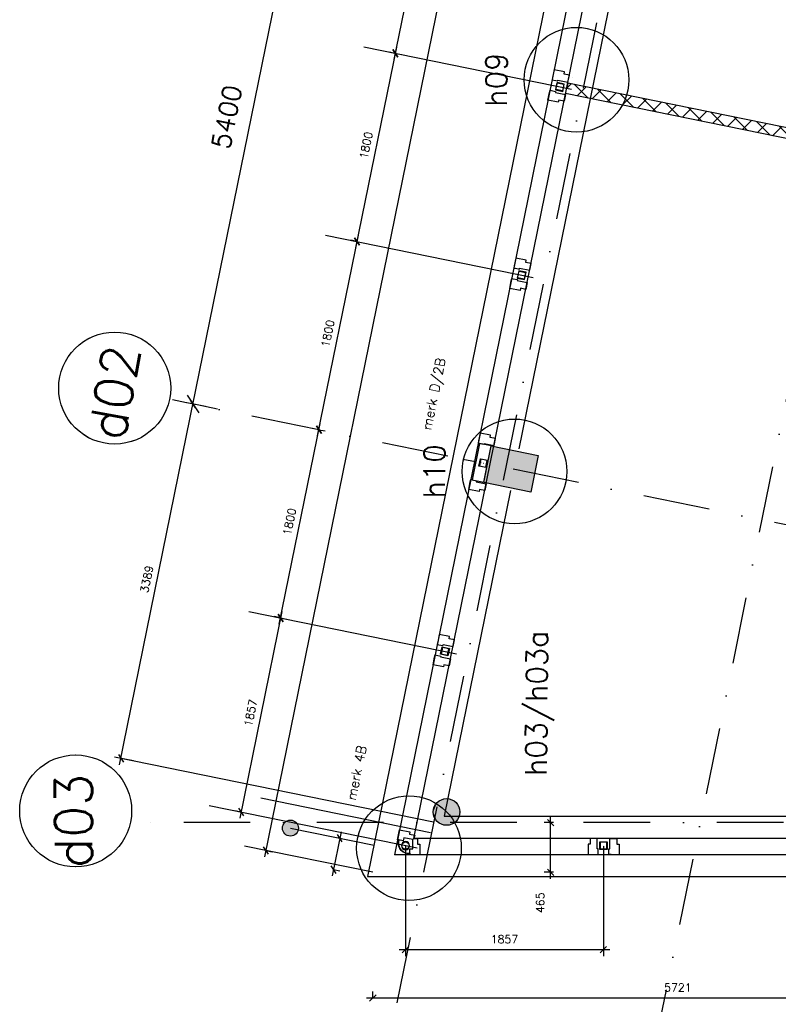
# Model space of a CAD drawing. Extents: x -33344 to 2055880, y -64816 to 121260.
# Tile 4 of 132: x 4030 to 11144, y -2225 to 7003. Entities that reach past the tile are written whole.
import ezdxf
from ezdxf.enums import TextEntityAlignment as Align

# ---------------------------------------------------------------- set-up
doc = ezdxf.new("R2010")
doc.units = 0
doc.header["$LTSCALE"] = 50
doc.header["$MEASUREMENT"] = 0
doc.header["$PDMODE"] = 3
doc.header["$PDSIZE"] = 0.1
doc.linetypes.add('DASHED', pattern=[0.75, 0.5, -0.25])
doc.linetypes.add('STRAM_0WT$1$DASHDOT', pattern=[25, 12.5, -6.25, 0, -6.25])
doc.layers.get('0').update_dxf_attribs({"linetype": 'CONTINUOUS'})
doc.layers.get('DEFPOINTS').update_dxf_attribs({"linetype": 'CONTINUOUS'})
for name, color, linetype in [('_DETAILNUMMERS', 4, 'CONTINUOUS'), ('_DETAILNUMMERSTEKST', 4, 'CONTINUOUS'), ('A--A22--_F123-', 9, 'CONTINUOUS'), ('A--A28--_F-2--', 7, 'CONTINUOUS'), ('A--A28--_F12--', 7, 'CONTINUOUS'), ('A--A28--_F123-', 9, 'CONTINUOUS'), ('A--L$7A1-_STRAMIEN', 1, 'CONTINUOUS'), ('A--L$7A3-_STRAMIEN', 3, 'CONTINUOUS'), ('A--L21--', 3, 'CONTINUOUS'), ('A--L21A2_ISOLATIE', 1, 'CONTINUOUS'), ('A--L21A3_BUITENWAND', 3, 'CONTINUOUS'), ('A--L22--', 3, 'CONTINUOUS'), ('A--L22--_F-2--', 7, 'CONTINUOUS'), ('A--L28--', 7, 'CONTINUOUS'), ('A--L28--_F-2--', 7, 'CONTINUOUS'), ('A--L28--_F12--', 7, 'CONTINUOUS'), ('A--L31--', 2, 'CONTINUOUS'), ('A--L31--_F123-', 7, 'CONTINUOUS'), ('A--M$1A-_F123-', 1, 'CONTINUOUS'), ('A--M1$A-_F123-', 1, 'CONTINUOUS'), ('STRAM_0WT$0$A--L$7A-_STRA0', 1, 'STRAM_0WT$1$DASHDOT'), ('STRAM_0WT$0$A--L$7A1-_STR0', 1, 'CONTINUOUS'), ('STRAM_0WT$0$A--L$7A3-_STR0', 3, 'CONTINUOUS'), ('STRAM_0WT$1$A--M$1A-_F123-', 1, 'CONTINUOUS'), ('TEKSTKOZIJNMERK', 2, 'CONTINUOUS'), ('X--LR---_CP', 7, 'CONTINUOUS'), ('XREF', 7, 'CONTINUOUS')]:
    doc.layers.add(name, color=color, linetype=linetype)
doc.styles.add('ALFA-0_25', font='ROMANS')
doc.styles.add('B-01', font='SIMPLEX.SHX', dxfattribs={"width": 0.8, "height": 4.5})
doc.styles.add('HIEMSTRA', font='romans.shx')
doc.styles.add('STRAM_0WT$1$HIEMSTRA', font='romans.shx')
doc.dimstyles.new('1OP2', dxfattribs={"dimscale": 30, "dimtxt": 2.5, "dimasz": 2, "dimexe": 2, "dimexo": 0, "dimgap": 2, "dimtad": 1, "dimdec": 0, "dimzin": 0, "dimtxsty": 'HIEMSTRA', "dimblk1": 'OBLIQUE', "dimblk2": 'OBLIQUE', "dimsah": 1, "dimcen": -3, "dimdle": 2, "dimclrd": 2, "dimclre": 2, "dimclrt": 3, "dimazin": 3, "dimtfac": 1, "dimtdec": 0, "dimtofl": 0, "dimtmove": 0, "dimatfit": 3, "dimtvp": 0.833333, "dimtolj": 1, "dimtzin": 0})
doc.dimstyles.new('STANDARD$0', dxfattribs={"dimscale": 30, "dimtxt": 2.5, "dimasz": 2, "dimexe": 2, "dimexo": 0, "dimgap": 2, "dimtad": 1, "dimdec": 0, "dimzin": 0, "dimtxsty": 'ALFA-0_25', "dimblk1": 'OBLIQUE', "dimblk2": 'OBLIQUE', "dimsah": 1, "dimcen": -3, "dimdle": 2, "dimclrd": 1, "dimclre": 1, "dimclrt": 2, "dimazin": 3, "dimtfac": 0.666667, "dimtofl": 0, "dimtmove": 0, "dimatfit": 3, "dimtvp": 0.833333, "dimtolj": 1, "dimtzin": 0})
doc.dimstyles.new('STRAM_0WT$0$STANDARD', dxfattribs={"dimscale": 70, "dimtxt": 2.5, "dimasz": 2, "dimexe": 0.3, "dimexo": 0.3, "dimgap": 2, "dimtad": 1, "dimdec": 0, "dimzin": 0, "dimtxsty": 'STRAM_0WT$1$HIEMSTRA', "dimblk1": 'STRAM_0WT$0$_OBLIQUE', "dimblk2": 'STRAM_0WT$0$_OBLIQUE', "dimsah": 1, "dimcen": -0.09, "dimdle": 0.3, "dimclrd": 1, "dimclre": 1, "dimclrt": 4, "dimazin": 3, "dimtfac": 1, "dimtdec": 4, "dimtix": 1, "dimtofl": 0, "dimtmove": 0, "dimatfit": 3, "dimtvp": 625, "dimtolj": 1, "dimtzin": 0})

# ---------------------------------------------------------------- blocks, each defined once
blk = doc.blocks.new('STRAM_0WT$0$_OBLIQUE')
at = {"color": 0, "linetype": 'BYBLOCK'}
blk.add_line((-0.5, -0.5), (0.5, 0.5), dxfattribs=at)
blk = doc.blocks.new('*D1970')
at = {"layer": 'DEFPOINTS', "color": 0, "linetype": 'CONTINUOUS'}
for p in [(-68885.9, -23555.2), (-68636.7, -23606), (-69714.5, -28897.3)]:
    blk.add_point(p, dxfattribs=at)
at = {"layer": 'STRAM_0WT$1$A--M$1A-_F123-', "color": 1, "linetype": 'CONTINUOUS'}
for p, q in [((-69968, -28867.1), (-68881.7, -23534.6)), ((-68657.2, -23601.8), (-68906.5, -23551)), ((-69735.1, -28893.1), (-69984.3, -28842.3))]:
    blk.add_line(p, q, dxfattribs=at)
at = {"layer": 'STRAM_0WT$1$A--M$1A-_F123-', "color": 1, "linetype": 'CONTINUOUS', "xscale": 140, "yscale": 140, "zscale": 140}
for p, rotation in [((-68885.9, -23555.2), 78.48629033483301), ((-69963.8, -28846.5), 258.486290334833)]:
    blk.add_blockref('STRAM_0WT$0$_OBLIQUE', p, dxfattribs=dict(at, rotation=rotation))
at = {"layer": 'STRAM_0WT$1$A--M$1A-_F123-', "color": 4, "linetype": 'CONTINUOUS', "insert": (-69647.8, -26155.5), "char_height": 175, "attachment_point": 5, "rotation": 78.48629, "style": 'STRAM_0WT$1$HIEMSTRA'}
blk.add_mtext('\\A1;5400', dxfattribs=at)
blk = doc.blocks.new('BETON_KOLOM_NIEUW_350X450')
at = {"layer": 'A--A28--_F123-'}
blk.add_hatch(color=53, dxfattribs=at).paths.add_polyline_path([(174.3, 225), (174.3, -225), (-175.7, -225), (-175.7, 225)])
at = {"layer": 'A--L28--_F12--', "color": 3, "linetype": 'CONTINUOUS'}
blk.add_lwpolyline([(174.3, 225), (174.3, -225), (-175.7, -225), (-175.7, 225)], close=True, dxfattribs=at)
blk = doc.blocks.new('Q020476-')
at = {"layer": 'A--A28--_F12--', "color": 8}
for points in [[(-125, 0), (-47.8, 115.5), (0, 125)], [(-125, 0), (0, 125), (47.8, 115.5)], [(-125, 0), (-88.4, 88.4), (-47.8, 115.5)], [(-125, 0), (47.8, 115.5), (88.4, 88.4)], [(-125, 0), (-115.5, 47.8), (-88.4, 88.4)], [(-125, 0), (88.4, 88.4), (115.5, 47.8)], [(-125, 0), (115.5, 47.8), (125, 0)], [(-125, 0), (125, 0), (115.5, -47.8)], [(-125, 0), (115.5, -47.8), (88.4, -88.4)], [(-125, 0), (88.4, -88.4), (47.8, -115.5)], [(-125, 0), (47.8, -115.5), (0, -125)], [(-125, 0), (0, -125), (-47.8, -115.5)], [(-125, 0), (-47.8, -115.5), (-88.4, -88.4)], [(-125, 0), (-88.4, -88.4), (-115.5, -47.8)]]:
    blk.add_solid(points, dxfattribs=at)
at = {"layer": 'A--L28--_F12--', "color": 3, "linetype": 'CONTINUOUS'}
blk.add_lwpolyline([(-125, 0, -1), (125, 0, -1), (-125, 0)], format="xyb", close=True, dxfattribs=at)
at = {"layer": 'X--LR---_CP'}
for p in [(0, 125), (125, 0), (125, 0)]:
    blk.add_point(p, dxfattribs=at)
blk = doc.blocks.new('Q020607-')
at = {"layer": 'A--A28--_F-2--', "color": 3}
for points in [[(-31.4, 31.5), (-35, -34.9), (-35, 35.1)], [(-31.4, 31.5), (-35, 35.1), (35, 35.1)], [(-31.4, 31.5), (-31.4, -31.3), (-35, -34.9)], [(35, 35.1), (31.4, 31.5), (-31.4, 31.5)], [(35, 35.1), (35, -34.9), (31.4, 31.5)], [(35, -34.9), (31.4, -31.3), (31.4, 31.5)], [(35, -34.9), (-35, -34.9), (-31.4, -31.3)], [(35, -34.9), (-31.4, -31.3), (31.4, -31.3)]]:
    blk.add_solid(points, dxfattribs=at)
at = {"layer": 'A--L28--_F-2--', "color": 3, "linetype": 'CONTINUOUS'}
blk.add_lwpolyline([(-35, -34.9), (-31.4, -31.3), (-31.4, 31.5), (31.4, 31.5), (31.4, -31.3), (-31.4, -31.3), (-35, -34.9), (35, -34.9), (35, 35.1), (-35, 35.1)], close=True, dxfattribs=at)
at = {"layer": 'X--LR---_CP', "color": 4, "linetype": 'CONTINUOUS'}
for p in [(-35, 0.1), (0, 0), (35, 0.1)]:
    blk.add_point(p, dxfattribs=at)
blk = doc.blocks.new('Q020664-')
at = {"layer": 'A--A28--_F-2--', "color": 3, "linetype": 'CONTINUOUS'}
for points in [[(-34, 0), (-38, 0), (-31.5, 13), (-35.2, 14.6)], [(-31.5, -13), (-35.2, -14.6), (-34, 0), (-38, 0)], [(-31.5, 13), (-35.2, 14.6), (-24.1, 24.1), (-26.9, 26.9)], [(-24.1, 24.1), (-26.9, 26.9), (-13, 31.5), (-14.6, 35.2)], [(-13, 31.5), (-14.6, 35.2), (0, 34), (0, 38)], [(0, 34), (0, 38), (13, 31.5), (14.6, 35.2)], [(13, 31.5), (14.6, 35.2), (24.1, 24.1), (26.9, 26.9)], [(24.1, 24.1), (26.9, 26.9), (31.5, 13), (35.2, 14.6)], [(31.5, 13), (35.2, 14.6), (34, 0), (38, 0)], [(34, 0), (38, 0), (31.5, -13), (35.2, -14.6)], [(-24.1, -24.1), (-26.9, -26.9), (-31.5, -13), (-35.2, -14.6)], [(-13, -31.5), (-14.6, -35.2), (-24.1, -24.1), (-26.9, -26.9)], [(0, -34), (0, -38), (-13, -31.5), (-14.6, -35.2)], [(13, -31.5), (14.6, -35.2), (0, -34), (0, -38)], [(24.1, -24.1), (26.9, -26.9), (13, -31.5), (14.6, -35.2)], [(31.5, -13), (35.2, -14.6), (24.1, -24.1), (26.9, -26.9)]]:
    blk.add_solid(points, dxfattribs=at)
at = {"layer": 'A--L28--_F-2--', "color": 3, "linetype": 'CONTINUOUS'}
blk.add_lwpolyline([(0, 38, 1), (0, -38, 1), (0, 38), (0, 34, -1), (0, -34, -1), (0, 34)], format="xyb", close=True, dxfattribs=at)
at = {"layer": 'X--LR---_CP', "color": 4, "linetype": 'CONTINUOUS'}
blk.add_point((0, 0), dxfattribs=at)
blk = doc.blocks.new('DILATATIEVOEG')
at = {"layer": 'A--L21A3_BUITENWAND', "linetype": 'CONTINUOUS'}
h = blk.add_hatch(color=256, dxfattribs=at)
edge = h.paths.add_edge_path()
edge.add_arc((-800, 0), 75, 0, 360)
blk.add_line((-800, 0), (0, 0), dxfattribs=at)
blk.add_circle((-800, 0), 75, dxfattribs=at)
at = {"layer": 'X--LR---_CP', "linetype": 'CONTINUOUS'}
blk.add_point((0, 0), dxfattribs=at)
blk = doc.blocks.new('_OBLIQUE')
at = {"color": 0, "linetype": 'BYBLOCK'}
blk.add_line((-0.5, -0.5), (0.5, 0.5), dxfattribs=at)
blk = doc.blocks.new('*D868')
at = {"layer": 'A--M$1A-_F123-', "color": 1, "linetype": 'CONTINUOUS'}
for p, q in [((9037, -522.8), (8948.6, -522.8)), ((9008.6, -1047.8), (9008.6, -462.8)), ((9037, -987.8), (8948.6, -987.8))]:
    blk.add_line(p, q, dxfattribs=at)
at = {"layer": 'DEFPOINTS', "color": 0, "linetype": 'CONTINUOUS'}
for p in [(9008.6, -522.8), (9037, -522.8), (9037, -987.8)]:
    blk.add_point(p, dxfattribs=at)
at = {"layer": 'A--M$1A-_F123-', "color": 1, "linetype": 'CONTINUOUS', "xscale": 60, "yscale": 60, "zscale": 60}
for p, rotation in [((9008.6, -522.8), 90), ((9008.6, -987.8), 270)]:
    blk.add_blockref('_OBLIQUE', p, dxfattribs=dict(at, rotation=rotation))
at = {"layer": 'A--M$1A-_F123-', "color": 2, "linetype": 'CONTINUOUS', "insert": (8911.1, -1273.8), "char_height": 75, "attachment_point": 5, "rotation": 90, "style": 'ALFA-0_25'}
blk.add_mtext('\\A1;465', dxfattribs=at)
blk = doc.blocks.new('DETAILNR')
at = {"layer": '_DETAILNUMMERS'}
blk.add_circle((32.9, -23.2), 490.7, dxfattribs=at)
at = {"layer": 'X--LR---_CP'}
blk.add_point((0, 0), dxfattribs=at)
at = {"layer": '_DETAILNUMMERSTEKST', "style": 'ALFA-0_25'}
blk.add_attdef('DETAILNR', text='', height=200, rotation=90, dxfattribs=at).set_placement((-618.4, 223.8), align=Align.RIGHT)
blk = doc.blocks.new('*D881')
at = {"layer": 'A--M$1A-_F123-', "color": 1, "linetype": 'CONTINUOUS'}
for p, q in [((7341.7, -2166.1), (7341.7, -2106.1)), ((13062.7, -2166.1), (13062.7, -2106.1)), ((7281.7, -2166.1), (13122.7, -2166.1))]:
    blk.add_line(p, q, dxfattribs=at)
at = {"layer": 'DEFPOINTS', "color": 0, "linetype": 'CONTINUOUS'}
for p in [(7341.7, -2166.1), (13062.7, -2166.1), (13062.7, -2166.1)]:
    blk.add_point(p, dxfattribs=at)
at = {"layer": 'A--M$1A-_F123-', "color": 1, "linetype": 'CONTINUOUS', "xscale": 60, "yscale": 60, "zscale": 60, "rotation": 180}
blk.add_blockref('_OBLIQUE', (7341.7, -2166.1), dxfattribs=at)
at = {"layer": 'A--M$1A-_F123-', "color": 1, "linetype": 'CONTINUOUS', "xscale": 60, "yscale": 60, "zscale": 60}
blk.add_blockref('_OBLIQUE', (13062.7, -2166.1), dxfattribs=at)
at = {"layer": 'A--M$1A-_F123-', "color": 2, "linetype": 'CONTINUOUS', "insert": (10202.2, -2068.6), "char_height": 75, "attachment_point": 5, "style": 'ALFA-0_25'}
blk.add_mtext('\\A1;5721', dxfattribs=at)
blk = doc.blocks.new('*D894')
at = {"layer": 'A--M$1A-_F123-', "color": 1, "linetype": 'CONTINUOUS'}
for p, q in [((7647.8, -744.6), (7647.8, -1773.1)), ((9504.4, -744.6), (9504.4, -1773.1)), ((7587.8, -1713.1), (9564.4, -1713.1))]:
    blk.add_line(p, q, dxfattribs=at)
at = {"layer": 'DEFPOINTS', "color": 0, "linetype": 'CONTINUOUS'}
for p in [(7647.8, -744.6), (9504.4, -744.6), (9504.4, -1713.1)]:
    blk.add_point(p, dxfattribs=at)
at = {"layer": 'A--M$1A-_F123-', "color": 1, "linetype": 'CONTINUOUS', "xscale": 60, "yscale": 60, "zscale": 60, "rotation": 180}
blk.add_blockref('_OBLIQUE', (7647.8, -1713.1), dxfattribs=at)
at = {"layer": 'A--M$1A-_F123-', "color": 1, "linetype": 'CONTINUOUS', "xscale": 60, "yscale": 60, "zscale": 60}
blk.add_blockref('_OBLIQUE', (9504.4, -1713.1), dxfattribs=at)
at = {"layer": 'A--M$1A-_F123-', "color": 2, "linetype": 'CONTINUOUS', "insert": (8576.1, -1615.6), "char_height": 75, "attachment_point": 5, "style": 'ALFA-0_25'}
blk.add_mtext('\\A1;1857', dxfattribs=at)
blk = doc.blocks.new('*D918')
at = {"layer": 'A--M$1A-_F123-', "color": 1, "linetype": 'CONTINUOUS'}
for p, q in [((6464, 1337.5), (6847.2, 3218.8)), ((6835.3, 3160), (6894, 3148.1)), ((6476, 1396.3), (6534.8, 1384.3))]:
    blk.add_line(p, q, dxfattribs=at)
at = {"layer": 'DEFPOINTS', "color": 0, "linetype": 'CONTINUOUS'}
for p in [(6835.3, 3160), (6835.3, 3160), (6476, 1396.3)]:
    blk.add_point(p, dxfattribs=at)
at = {"layer": 'A--M$1A-_F123-', "color": 1, "linetype": 'CONTINUOUS', "xscale": 60, "yscale": 60, "zscale": 60}
for p, rotation in [((6835.3, 3160), 78.48629033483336), ((6476, 1396.3), 258.4862903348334)]:
    blk.add_blockref('_OBLIQUE', p, dxfattribs=dict(at, rotation=rotation))
at = {"layer": 'A--M$1A-_F123-', "color": 2, "linetype": 'CONTINUOUS', "insert": (6560.1, 2297.6), "char_height": 75, "attachment_point": 5, "rotation": 78.48629, "style": 'ALFA-0_25'}
blk.add_mtext('\\A1;1800', dxfattribs=at)
blk = doc.blocks.new('*D919')
at = {"layer": 'A--M$1A-_F123-', "color": 1, "linetype": 'CONTINUOUS'}
for p, q in [((6823.3, 3101.2), (7206.5, 4982.6)), ((7194.5, 4923.8), (7135.7, 4935.8)), ((6835.3, 3160), (6776.5, 3172))]:
    blk.add_line(p, q, dxfattribs=at)
at = {"layer": 'DEFPOINTS', "color": 0, "linetype": 'CONTINUOUS'}
for p in [(7194.5, 4923.8), (7194.5, 4923.8), (6835.3, 3160)]:
    blk.add_point(p, dxfattribs=at)
at = {"layer": 'A--M$1A-_F123-', "color": 1, "linetype": 'CONTINUOUS', "xscale": 60, "yscale": 60, "zscale": 60}
for p, rotation in [((7194.5, 4923.8), 78.48629033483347), ((6835.3, 3160), 258.4862903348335)]:
    blk.add_blockref('_OBLIQUE', p, dxfattribs=dict(at, rotation=rotation))
at = {"layer": 'A--M$1A-_F123-', "color": 2, "linetype": 'CONTINUOUS', "insert": (6919.4, 4061.4), "char_height": 75, "attachment_point": 5, "rotation": 78.48629, "style": 'ALFA-0_25'}
blk.add_mtext('\\A1;1800', dxfattribs=at)
blk = doc.blocks.new('*D920')
at = {"layer": 'A--M$1A-_F123-', "color": 1, "linetype": 'CONTINUOUS'}
for p, q in [((7182.6, 4865), (7565.8, 6746.4)), ((7553.8, 6687.6), (7495, 6699.6)), ((7194.5, 4923.8), (7135.7, 4935.8))]:
    blk.add_line(p, q, dxfattribs=at)
at = {"layer": 'DEFPOINTS', "color": 0, "linetype": 'CONTINUOUS'}
for p in [(7553.8, 6687.6), (7553.8, 6687.6), (7194.5, 4923.8)]:
    blk.add_point(p, dxfattribs=at)
at = {"layer": 'A--M$1A-_F123-', "color": 1, "linetype": 'CONTINUOUS', "xscale": 60, "yscale": 60, "zscale": 60}
for p, rotation in [((7553.8, 6687.6), 78.486290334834), ((7194.5, 4923.8), 258.486290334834)]:
    blk.add_blockref('_OBLIQUE', p, dxfattribs=dict(at, rotation=rotation))
at = {"layer": 'A--M$1A-_F123-', "color": 2, "linetype": 'CONTINUOUS', "insert": (7278.6, 5825.2), "char_height": 75, "attachment_point": 5, "rotation": 78.48629, "style": 'ALFA-0_25'}
blk.add_mtext('\\A1;1800', dxfattribs=at)
blk = doc.blocks.new('*D921')
at = {"layer": 'A--M$1A-_F123-', "color": 1, "linetype": 'CONTINUOUS'}
for p, q in [((7541.8, 6628.8), (7925.1, 8510.2)), ((7913.1, 8451.4), (7971.9, 8439.4)), ((7553.8, 6687.6), (7612.6, 6675.6))]:
    blk.add_line(p, q, dxfattribs=at)
at = {"layer": 'DEFPOINTS', "color": 0, "linetype": 'CONTINUOUS'}
for p in [(7913.1, 8451.4), (7913.1, 8451.4), (7553.8, 6687.6)]:
    blk.add_point(p, dxfattribs=at)
at = {"layer": 'A--M$1A-_F123-', "color": 1, "linetype": 'CONTINUOUS', "xscale": 60, "yscale": 60, "zscale": 60}
for p, rotation in [((7913.1, 8451.4), 78.48629033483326), ((7553.8, 6687.6), 258.4862903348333)]:
    blk.add_blockref('_OBLIQUE', p, dxfattribs=dict(at, rotation=rotation))
at = {"layer": 'A--M$1A-_F123-', "color": 2, "linetype": 'CONTINUOUS', "insert": (7637.9, 7588.9), "char_height": 75, "attachment_point": 5, "rotation": 78.48629, "style": 'ALFA-0_25'}
blk.add_mtext('\\A1;1800', dxfattribs=at)
blk = doc.blocks.new('*D932')
at = {"layer": 'A--M1$A-_F123-', "color": 2, "linetype": 'CONTINUOUS'}
for p, q in [((11081.3, 22501.7), (6326.2, -842.1)), ((11069.4, 22442.9), (11128.2, 22430.9)), ((6338.1, -783.3), (6396.9, -795.3))]:
    blk.add_line(p, q, dxfattribs=at)
at = {"layer": 'DEFPOINTS', "color": 0, "linetype": 'CONTINUOUS'}
for p in [(11069.4, 22442.9), (6338.1, -783.3), (6338.1, -783.3)]:
    blk.add_point(p, dxfattribs=at)
at = {"layer": 'A--M1$A-_F123-', "color": 2, "linetype": 'CONTINUOUS', "xscale": 60, "yscale": 60, "zscale": 60}
for p, rotation in [((11069.4, 22442.9), 78.48629033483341), ((6338.1, -783.3), 258.4862903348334)]:
    blk.add_blockref('_OBLIQUE', p, dxfattribs=dict(at, rotation=rotation))
at = {"layer": 'A--M1$A-_F123-', "color": 3, "linetype": 'CONTINUOUS', "insert": (8608.2, 10849.3), "char_height": 75, "attachment_point": 5, "rotation": 78.48629, "style": 'HIEMSTRA'}
blk.add_mtext('\\A1;23703', dxfattribs=at)
blk = doc.blocks.new('*D933')
at = {"layer": 'A--M$1A-_F123-', "color": 1, "linetype": 'CONTINUOUS'}
for p, q in [((6487.9, 1455), (6093.3, -482.2)), ((6476, 1396.3), (6417.2, 1408.2)), ((6105.3, -423.4), (6046.5, -411.4))]:
    blk.add_line(p, q, dxfattribs=at)
at = {"layer": 'DEFPOINTS', "color": 0, "linetype": 'CONTINUOUS'}
for p in [(6476, 1396.3), (6105.3, -423.4), (6105.3, -423.4)]:
    blk.add_point(p, dxfattribs=at)
at = {"layer": 'A--M$1A-_F123-', "color": 1, "linetype": 'CONTINUOUS', "xscale": 60, "yscale": 60, "zscale": 60}
for p, rotation in [((6476, 1396.3), 78.48629033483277), ((6105.3, -423.4), 258.4862903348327)]:
    blk.add_blockref('_OBLIQUE', p, dxfattribs=dict(at, rotation=rotation))
at = {"layer": 'A--M$1A-_F123-', "color": 2, "linetype": 'CONTINUOUS', "insert": (6195.1, 505.9), "char_height": 75, "attachment_point": 5, "rotation": 78.48629, "style": 'ALFA-0_25'}
blk.add_mtext('\\A1;1857', dxfattribs=at)
blk = doc.blocks.new('*D936')
at = {"layer": 'A--M1$A-_F123-', "color": 2, "linetype": 'CONTINUOUS'}
for p, q in [((4967.2, 20.7), (5667.6, 3459.1)), ((5772.5, 3376.5), (5596.8, 3412.3)), ((5096.1, 55.7), (4920.4, 91.5))]:
    blk.add_line(p, q, dxfattribs=at)
at = {"layer": 'DEFPOINTS', "color": 0, "linetype": 'CONTINUOUS'}
for p in [(5655.6, 3400.3), (5772.5, 3376.5), (5096.1, 55.7)]:
    blk.add_point(p, dxfattribs=at)
at = {"layer": 'A--M1$A-_F123-', "color": 2, "linetype": 'CONTINUOUS', "xscale": 60, "yscale": 60, "zscale": 60}
for p, rotation in [((5655.6, 3400.3), 78.48629033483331), ((4979.2, 79.5), 258.4862903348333)]:
    blk.add_blockref('_OBLIQUE', p, dxfattribs=dict(at, rotation=rotation))
at = {"layer": 'A--M1$A-_F123-', "color": 3, "linetype": 'CONTINUOUS', "insert": (5221.9, 1759.4), "char_height": 75, "attachment_point": 5, "rotation": 78.48629, "style": 'HIEMSTRA'}
blk.add_mtext('\\A1;3389', dxfattribs=at)
blk = doc.blocks.new('*U1062')
at = {"layer": 'A--A22--_F123-', "linetype": 'CONTINUOUS'}
h = blk.add_hatch(dxfattribs=at)
h.set_pattern_fill('ALFAKRS', color=256, scale=120, style=0)
h.set_pattern_definition([(45, (-15223.05, -5124.87), (-84.8528, 84.8528), []), (135, (-15223.05, -5124.87), (-84.8528, -84.8528), [])])
h.paths.add_polyline_path([(0, 0), (-59, -39), (-6073.1, 1186.1), (-6063.2, 1235.1), (-6053.2, 1284.1), (-39, 59)])
at = {"layer": 'A--L22--_F-2--', "color": 2, "linetype": 'CONTINUOUS'}
for points in [[(-59, -39), (-59, -39), (-6073.1, 1186.1), (-6063.2, 1235.1)], [(-39, 59), (-39, 59), (-6053.2, 1284.1), (-6063.2, 1235.1)]]:
    blk.add_lwpolyline(points, dxfattribs=at)
blk = doc.blocks.new('STRAM_0WT')
at = {"layer": 'STRAM_0WT$0$A--L$7A-_STRA0'}
for p, q in [((-46967.857, 69048.716), (-68542.883, -36866.195)), ((-44567.212, 68559.429), (-66142.131, -37354.959)), ((-50424.986, -32826.613), (-70157.049, -28807.162)), ((-46924.986, -32769.618), (-70522.993, -32769.618))]:
    blk.add_line(p, q, dxfattribs=at)
at = {"layer": 'STRAM_0WT$0$A--L$7A1-_STR0'}
for centre in [(-70698.674, -28696.832), (-71064.619, -32659.288)]:
    blk.add_circle(centre, 525, dxfattribs=at)
at = {"layer": 'STRAM_0WT$0$A--L$7A3-_STR0', "style": 'STRAM_0WT$1$HIEMSTRA'}
for s, rotation, p in [('d02', 80, (-70608.439, -29202.46)), ('d03', 90, (-70908.499, -33196.211))]:
    blk.add_text(s, height=350, rotation=rotation, dxfattribs=at).set_placement(p)
at = {"layer": 'STRAM_0WT$1$A--M$1A-_F123-', "linetype": 'CONTINUOUS'}
dim = blk.add_aligned_dim(p1=(-69714.512, -28897.307), p2=(-68636.659, -23605.972), distance=254.373, dimstyle='STRAM_0WT$0$STANDARD', dxfattribs=at)
dim.commit()
dim.dimension.update_dxf_attribs({"geometry": '*D1970', "text_midpoint": (-69647.762, -26155.457)})

msp = doc.modelspace()

# ---------------------------------------------------------------- linework, layer by layer
at = {"layer": 'A--L$7A1-_STRAMIEN'}
for centre in [(4920.7, 3550), (4554.8, -412.4)]:
    msp.add_circle(centre, 525, dxfattribs=at)
at = {"layer": 'A--L21--'}
for points in [[(9714.6, 7905.8), (8711.6, 2981.9)], [(8631.8, 2590), (8010, -462.8), (13757.7, -462.8)]]:
    msp.add_lwpolyline(points, dxfattribs=at)
at = {"layer": 'A--L21--', "color": 4, "linetype": 'CONTINUOUS', "elevation": 1}
msp.add_lwpolyline([(8342.1, 3031.7), (8272.5, 2690), (8382.3, 2667.6), (8451.9, 3009.3)], close=True, dxfattribs=at)
msp.add_lwpolyline([(8342.1, 3031.7), (8272.5, 2690), (8382.3, 2667.6), (8451.9, 3009.3)], close=True, dxfattribs=at)
at = {"layer": 'A--L21A2_ISOLATIE', "linetype": 'CONTINUOUS', "ltscale": 10}
msp.add_line((6291.8, -290), (7881.4, -613.8), dxfattribs=at)
at = {"layer": 'A--L31--', "color": 1, "linetype": 'CONTINUOUS'}
msp.add_line((7912, -517.9), (4920.4, 91.5), dxfattribs=at)
at = {"layer": 'A--L31--', "color": 2, "linetype": 'CONTINUOUS'}
for points in [[(9171.8, 6418.3), (9184.7, 6481.9), (9134.8, 6492.1), (9139, 6512.7), (9041.9, 6532.4), (9027.4, 6460.9), (9023, 6439.3), (9037.7, 6436.4), (9075.9, 6428.6), (9077.7, 6437.4)], [(9148.2, 6302.6), (9135.3, 6238.9), (9085.3, 6249.1), (9081.1, 6228.5), (8984.1, 6248.3), (8998.7, 6319.8), (9003.1, 6341.4), (9017.8, 6338.3), (9056, 6330.6), (9054.2, 6321.7)], [(8812.5, 4654.5), (8825.5, 4718.2), (8775.5, 4728.3), (8779.7, 4748.9), (8682.7, 4768.7), (8668.1, 4697.1), (8663.7, 4675.6), (8678.4, 4672.6), (8716.6, 4664.8), (8718.4, 4673.6)], [(8789, 4538.8), (8776, 4475.1), (8726, 4485.3), (8721.8, 4464.7), (8624.8, 4484.5), (8639.4, 4556), (8643.8, 4577.6), (8658.5, 4574.6), (8696.7, 4566.8), (8694.9, 4558)], [(8478.2, 3013.1), (8491.1, 3076.8), (8441.2, 3087), (8445.4, 3107.6), (8348.4, 3127.3), (8333.8, 3055.8), (8329.4, 3034.2), (8344.1, 3031.3), (8382.3, 3023.5), (8384.1, 3032.3)], [(8405, 2653.8), (8392, 2590.1), (8342, 2600.3), (8337.8, 2579.7), (8240.8, 2599.5), (8255.4, 2671), (8259.8, 2692.6), (8274.5, 2689.6), (8312.7, 2681.8), (8310.9, 2672.9)], [(8094, 1126.9), (8106.9, 1190.6), (8056.9, 1200.8), (8061.1, 1221.3), (7964.1, 1241.1), (7949.6, 1169.6), (7945.2, 1148), (7959.9, 1145), (7998.1, 1137.2), (7999.9, 1146.1)], [(8070.4, 1011.2), (8057.4, 947.5), (8007.4, 957.7), (8003.2, 937.2), (7906.2, 956.9), (7920.8, 1028.5), (7925.2, 1050), (7939.9, 1047), (7978.1, 1039.2), (7976.3, 1030.4)], [(7727.1, -672.8), (7717.1, -680.9), (7631, -663.6), (7625, -693), (7586.8, -685.3), (7572.1, -682.3), (7591, -589.2), (7688, -609), (7683.9, -629.3), (7733.9, -639.5)], [(7687.1, -822.8), (7687.1, -768.8), (7717.1, -768.8), (7717.1, -680.9), (7727.1, -672.8), (7761.1, -672.8), (7761.1, -723.8), (7782.1, -723.8), (7782.1, -822.8)], [(9446.1, -672.7), (9381.1, -672.7), (9381.1, -723.7), (9360.1, -723.7), (9360.1, -822.7), (9433.1, -822.7), (9455.1, -822.7), (9455.1, -807.7), (9455.1, -768.7), (9446.1, -768.7)], [(9564.2, -672.7), (9629.1, -672.8), (9629.1, -723.8), (9650.1, -723.8), (9650.1, -822.8), (9577.1, -822.7), (9555.1, -822.7), (9555.1, -807.7), (9555.1, -768.7), (9564.1, -768.7)]]:
    msp.add_lwpolyline(points, close=True, dxfattribs=at)
at = {"layer": 'A--L31--', "color": 3}
msp.add_lwpolyline([(7576, -683.1), (7586.8, -685.3), (7583.7, -705.1, 0.497206), (7687.1, -809.3), (7687.1, -820.4), (7686.1, -820.4), (7686.1, -810.3, -0.493398), (7582.8, -704.9), (7585.6, -686), (7575.8, -684)], format="xyb", close=True, dxfattribs=at)
at = {"layer": 'A--L31--_F123-', "color": 1, "linetype": 'CONTINUOUS'}
for p, q in [((12039.5, 22274.9), (7292.8, -1027.8)), ((11474.4, 18473.5), (7543.7, -822.8)), ((7727.3, -672.8), (11625.5, 18464.1)), ((8185.4, 2885), (8302.9, 2861.1)), ((12973.7, -672.8), (7727.3, -672.8)), ((12968.9, -822.8), (7543.7, -822.8)), ((7292.8, -1027.8, -17), (13063.9, -1027.8, 0.4))]:
    msp.add_line(p, q, dxfattribs=at)
at = {"layer": 'A--L31--_F123-', "color": 1, "linetype": 'CONTINUOUS', "extrusion": (-0.000213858, 4.35631e-05, 1)}
msp.add_line((7292.8, -1027.8, -16.6), (13063.9, -1027.8, 2), dxfattribs=at)
at = {"layer": 'A--M$1A-_F123-', "linetype": 'CONTINUOUS'}
for p, q in [((7256.1, 6748.2), (9205, 6351.2)), ((6896.8, 4984.5), (8845.7, 4587.5)), ((6178.2, 1456.9), (8127.2, 1059.9)), ((5807.6, -362.7), (7756.5, -759.7))]:
    msp.add_line(p, q, dxfattribs=at)
at = {"layer": 'A--M$1A-_F123-', "color": 1, "linetype": 'CONTINUOUS', "ltscale": 10, "extrusion": (-0.000213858, 4.35631e-05, 1)}
for p, q in [((7044.1, -609.7, 0.3), (6960.3, -1021.3, 0.3)), ((7032.1, -668.5, 0.3), (7090.9, -680.5, 0.3)), ((6972.3, -962.5, 0.3), (7031.1, -974.5, 0.3))]:
    msp.add_line(p, q, dxfattribs=at)
at = {"layer": 'A--M$1A-_F123-', "linetype": 'CONTINUOUS', "extrusion": (-0.000213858, 4.35631e-05, 1)}
msp.add_line((7341.7, -987.8), (6138.4, -742.6), dxfattribs=at)
at = {"layer": 'X--LR---_CP', "linetype": 'CONTINUOUS'}
msp.add_point((8376.1, 3049.8), dxfattribs=at)

# ---------------------------------------------------------------- block references
at = {"layer": 'A--L21A2_ISOLATIE', "linetype": 'CONTINUOUS', "ltscale": 10, "rotation": 359.4938626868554}
for p, values in [((9218.5, 6463.6), {'DETAILNR': 'h09'}), ((8637.4, 2792.9), {'DETAILNR': 'h10'})]:
    msp.add_blockref('DETAILNR', p, dxfattribs=at).add_auto_attribs(values)
at = {"layer": 'A--L21A2_ISOLATIE', "linetype": 'CONTINUOUS', "ltscale": 10}
ref = msp.add_blockref('DETAILNR', (7647.8, -737.8), dxfattribs=dict(at, rotation=359.4938626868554))
ref.add_attrib('DETAILNR', 'h03/h03a', dxfattribs={"layer": '_DETAILNUMMERSTEKST', "height": 200, "rotation": 89.49386, "style": 'ALFA-0_25'}).set_placement((8982.9, 1277.7), align=Align.RIGHT)
at = {"layer": 'A--L21A3_BUITENWAND', "color": 1, "rotation": 348.486290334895}
msp.add_blockref('DILATATIEVOEG', (7352.6, -733.8), dxfattribs=at)
at = {"layer": 'A--L22--'}
msp.add_blockref('*U1062', (15223, 5124.9), dxfattribs=at)
at = {"layer": 'A--L28--'}
for name, p, rotation in [('Q020607-', (9096.2, 6372.7), 78.486290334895), ('Q020607-', (8736.9, 4608.9), 78.486290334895), ('BETON_KOLOM_NIEUW_350X450', (8637.4, 2792.9), 78.486290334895), ('Q020664-', (7647.8, -737.8), 90)]:
    msp.add_blockref(name, p, dxfattribs=dict(at, rotation=rotation))
at = {"layer": 'A--L28--', "xscale": -1}
for p, rotation in [((8377.9, 2846.5), 78.48629033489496), ((8377.9, 2846.5), 78.48629033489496), ((8018.6, 1082.7), 78.48629033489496), ((9504.4, -737.7), 179.9962903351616)]:
    msp.add_blockref('Q020607-', p, dxfattribs=dict(at, rotation=rotation))
at = {"layer": 'A--L28--'}
msp.add_blockref('Q020476-', (8033.4, -422.8), dxfattribs=at)
at = {"layer": 'A--M$1A-_F123-', "color": 1, "linetype": 'CONTINUOUS', "ltscale": 10, "extrusion": (-0.000213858, 4.35631e-05, 1), "xscale": 59.99999999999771, "yscale": 59.99999999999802, "zscale": 59.99999999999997}
for p, rotation in [((7032.1, -668.5, -1.2), 78.48629086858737), ((6972.3, -962.5, -1.2), 258.4862908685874)]:
    msp.add_blockref('_OBLIQUE', p, dxfattribs=dict(at, rotation=rotation))
at = {"layer": 'XREF', "linetype": 'DASHED', "ltscale": 20}
msp.add_blockref('STRAM_0WT', (75619.4, 32246.9), dxfattribs=at)

# ---------------------------------------------------------------- texts
at = {"layer": 'A--L$7A3-_STRAMIEN', "style": 'HIEMSTRA'}
for s, rotation, p in [('d02', 80, (5011, 3044.4)), ('d03', 90, (4710.9, -949.4))]:
    msp.add_text(s, height=350, rotation=rotation, dxfattribs=at).set_placement(p)
at = {"layer": 'TEKSTKOZIJNMERK', "style": 'B-01'}
for s, p in [('merk D/2B', (7887, 3148.7, -1)), ('merk 4B', (7180.3, -320.3, -1))]:
    msp.add_text(s, height=90, rotation=78.48629, dxfattribs=at).set_placement(p)

# ---------------------------------------------------------------- dimensions: what is measured, and where the dimension line sits
at = {"layer": 'A--M$1A-_F123-', "linetype": 'CONTINUOUS'}
for p1, p2, picture, middle in [((7553.8, 6687.6), (7913.1, 8451.4), '*D921', (7637.9, 7588.9)), ((7194.5, 4923.8), (7553.8, 6687.6), '*D920', (7278.6, 5825.2)), ((6835.3, 3160), (7194.5, 4923.8), '*D919', (6919.4, 4061.4)), ((6476, 1396.3), (6835.3, 3160), '*D918', (6560.1, 2297.6)), ((6476, 1396.3), (6105.3, -423.4), '*D933', (6195.1, 505.9))]:
    dim = msp.add_aligned_dim(p1=p1, p2=p2, distance=0, dimstyle='STANDARD$0', dxfattribs=at)
    dim.commit()
    dim.dimension.update_dxf_attribs({"geometry": picture, "text_midpoint": middle})
dim = msp.add_linear_dim(base=(9008.6, -522.8), p1=(9037, -987.8), p2=(9037, -522.8), angle=90, dimstyle='STANDARD$0', dxfattribs=at)
dim.commit()
dim.dimension.update_dxf_attribs({"geometry": '*D868', "text_midpoint": (8911.1, -1273.8), "dimtype": 160})
for base, p1, p2, picture, middle in [((9504.4, -1713.1, 1.3), (7647.8, -744.6, 1.3), (9504.4, -744.6, 1.3), '*D894', (8576.1, -1615.6, 1.3)), ((13062.7, -2166.1), (7341.7, -2166.1), (13062.7, -2166.1), '*D881', (10202.2, -2068.6))]:
    dim = msp.add_linear_dim(base=base, p1=p1, p2=p2, dimstyle='STANDARD$0', dxfattribs=at)
    dim.commit()
    dim.dimension.update_dxf_attribs({"geometry": picture, "text_midpoint": middle})
at = {"layer": 'A--M1$A-_F123-', "linetype": 'CONTINUOUS'}
for p1, p2, distance, picture, middle in [((11069.4, 22442.9), (6338.1, -783.3), 0, '*D932', (8608.2, 10849.3)), ((5096.1, 55.7), (5772.5, 3376.5), 119.3, '*D936', (5221.9, 1759.4))]:
    dim = msp.add_aligned_dim(p1=p1, p2=p2, distance=distance, dimstyle='1OP2', dxfattribs=at)
    dim.commit()
    dim.dimension.update_dxf_attribs({"geometry": picture, "text_midpoint": middle})

doc.saveas('drawing.dxf')
